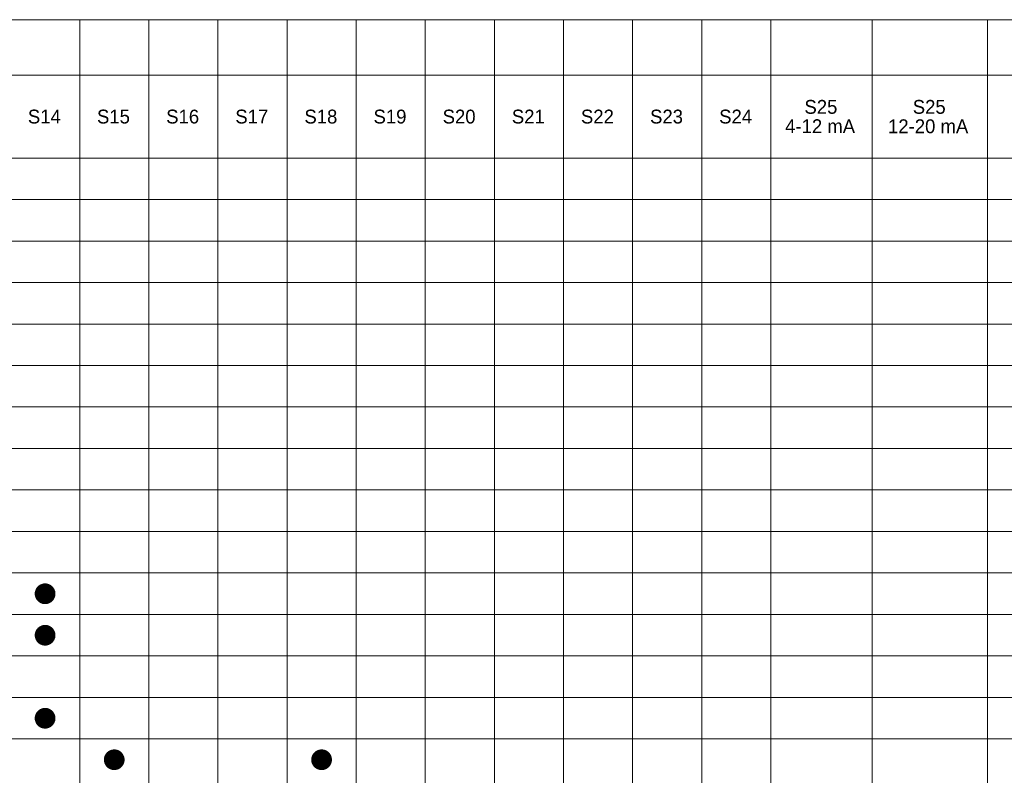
# Model space of a CAD drawing. Header units: millimetres. Extents: x 0 to 203, y 0 to 47.
# Tile 108 of 196: x 96.12 to 108, y 21.47 to 30.58. Entities that reach past the tile are written whole.
import ezdxf

# ---------------------------------------------------------------- set-up
doc = ezdxf.new("R2010")
doc.units = ezdxf.units.MM
for name, color, linetype in [('PDF_Geomertry', 7, 'Continuous'), ('PDF_Solid Fills', 7, 'Continuous'), ('PDF_Text', 7, 'Continuous')]:
    doc.layers.add(name, color=color, linetype=linetype)
doc.styles.add('PDF Arial', font='txt')

msp = doc.modelspace()

# ---------------------------------------------------------------- hatches: boundary and pattern name
at = {"layer": 'PDF_Solid Fills', "transparency": 33554559}
for points in [[(96.424, 23.656), (96.348, 23.755), (96.362, 23.764)], [(96.424, 23.656), (96.362, 23.764), (96.377, 23.771)], [(96.424, 23.656), (96.377, 23.771), (96.392, 23.776)], [(96.424, 23.656), (96.392, 23.776), (96.408, 23.78)], [(96.424, 23.656), (96.408, 23.78), (96.424, 23.781)], [(96.424, 23.656), (96.424, 23.781), (96.441, 23.78)], [(96.424, 23.656), (96.441, 23.78), (96.457, 23.776)], [(96.424, 23.656), (96.457, 23.776), (96.473, 23.771)], [(96.424, 23.656), (96.473, 23.771), (96.487, 23.764)], [(96.424, 23.656), (96.487, 23.764), (96.501, 23.755)], [(96.424, 23.656), (96.299, 23.656), (96.3, 23.672)], [(96.424, 23.656), (96.3, 23.639), (96.299, 23.656)], [(96.424, 23.656), (96.3, 23.672), (96.304, 23.688)], [(96.424, 23.656), (96.304, 23.623), (96.3, 23.639)], [(96.424, 23.656), (96.304, 23.688), (96.309, 23.703)], [(96.424, 23.656), (96.309, 23.608), (96.304, 23.623)], [(96.424, 23.656), (96.309, 23.703), (96.316, 23.718)], [(96.424, 23.656), (96.316, 23.593), (96.309, 23.608)], [(96.424, 23.656), (96.316, 23.718), (96.325, 23.732)], [(96.424, 23.656), (96.325, 23.579), (96.316, 23.593)], [(96.424, 23.656), (96.325, 23.732), (96.336, 23.744)], [(96.424, 23.656), (96.336, 23.567), (96.325, 23.579)], [(96.424, 23.656), (96.336, 23.744), (96.348, 23.755)], [(96.424, 23.656), (96.348, 23.556), (96.336, 23.567)], [(96.424, 23.656), (96.362, 23.547), (96.348, 23.556)], [(96.424, 23.656), (96.377, 23.54), (96.362, 23.547)], [(96.424, 23.656), (96.392, 23.534), (96.377, 23.54)], [(96.424, 23.656), (96.408, 23.531), (96.392, 23.534)], [(96.424, 23.656), (96.424, 23.53), (96.408, 23.531)], [(96.424, 23.656), (96.501, 23.755), (96.513, 23.744)], [(96.424, 23.656), (96.513, 23.744), (96.524, 23.732)], [(96.424, 23.656), (96.524, 23.732), (96.533, 23.718)], [(96.424, 23.656), (96.533, 23.718), (96.54, 23.703)], [(96.424, 23.656), (96.54, 23.703), (96.546, 23.688)], [(96.424, 23.656), (96.546, 23.688), (96.548, 23.672)], [(96.424, 23.656), (96.548, 23.672), (96.549, 23.656)], [(96.424, 23.656), (96.441, 23.531), (96.424, 23.53)], [(96.424, 23.656), (96.457, 23.534), (96.441, 23.531)], [(96.424, 23.656), (96.473, 23.54), (96.457, 23.534)], [(96.424, 23.656), (96.487, 23.547), (96.473, 23.54)], [(96.424, 23.656), (96.501, 23.556), (96.487, 23.547)], [(96.424, 23.656), (96.513, 23.567), (96.501, 23.556)], [(96.424, 23.656), (96.524, 23.579), (96.513, 23.567)], [(96.424, 23.656), (96.533, 23.593), (96.524, 23.579)], [(96.424, 23.656), (96.54, 23.608), (96.533, 23.593)], [(96.424, 23.656), (96.546, 23.623), (96.54, 23.608)], [(96.424, 23.656), (96.548, 23.639), (96.546, 23.623)], [(96.424, 23.656), (96.549, 23.656), (96.548, 23.639)], [(96.424, 23.155), (96.299, 23.155), (96.3, 23.171)], [(96.424, 23.155), (96.3, 23.171), (96.304, 23.187)], [(96.424, 23.155), (96.304, 23.187), (96.309, 23.203)], [(96.424, 23.155), (96.309, 23.203), (96.316, 23.217)], [(96.424, 23.155), (96.316, 23.217), (96.325, 23.231)], [(96.424, 23.155), (96.325, 23.231), (96.336, 23.244)], [(96.424, 23.155), (96.336, 23.244), (96.348, 23.254)], [(96.424, 23.155), (96.348, 23.254), (96.362, 23.263)], [(96.424, 23.155), (96.362, 23.263), (96.377, 23.27)], [(96.424, 23.155), (96.377, 23.27), (96.392, 23.276)], [(96.424, 23.155), (96.392, 23.276), (96.408, 23.279)], [(96.424, 23.155), (96.408, 23.279), (96.424, 23.28)], [(96.424, 23.155), (96.424, 23.28), (96.441, 23.279)], [(96.424, 23.155), (96.441, 23.279), (96.457, 23.276)], [(96.424, 23.155), (96.457, 23.276), (96.473, 23.27)], [(96.424, 23.155), (96.473, 23.27), (96.487, 23.263)], [(96.424, 23.155), (96.487, 23.263), (96.501, 23.254)], [(96.424, 23.155), (96.501, 23.254), (96.513, 23.244)], [(96.424, 23.155), (96.513, 23.244), (96.524, 23.231)], [(96.424, 23.155), (96.524, 23.231), (96.533, 23.217)], [(96.424, 23.155), (96.533, 23.217), (96.54, 23.203)], [(96.424, 23.155), (96.54, 23.203), (96.546, 23.187)], [(96.424, 23.155), (96.546, 23.187), (96.548, 23.171)], [(96.424, 23.155), (96.548, 23.171), (96.549, 23.155)], [(96.424, 23.155), (96.3, 23.139), (96.299, 23.155)], [(96.424, 23.155), (96.304, 23.122), (96.3, 23.139)], [(96.424, 23.155), (96.309, 23.107), (96.304, 23.122)], [(96.424, 23.155), (96.316, 23.093), (96.309, 23.107)], [(96.424, 23.155), (96.325, 23.079), (96.316, 23.093)], [(96.424, 23.155), (96.336, 23.066), (96.325, 23.079)], [(96.424, 23.155), (96.348, 23.056), (96.336, 23.066)], [(96.424, 23.155), (96.362, 23.046), (96.348, 23.056)], [(96.424, 23.155), (96.377, 23.04), (96.362, 23.046)], [(96.424, 23.155), (96.392, 23.034), (96.377, 23.04)], [(96.424, 23.155), (96.408, 23.031), (96.392, 23.034)], [(96.424, 23.155), (96.424, 23.03), (96.408, 23.031)], [(96.424, 23.155), (96.441, 23.031), (96.424, 23.03)], [(96.424, 23.155), (96.457, 23.034), (96.441, 23.031)], [(96.424, 23.155), (96.473, 23.04), (96.457, 23.034)], [(96.424, 23.155), (96.487, 23.046), (96.473, 23.04)], [(96.424, 23.155), (96.501, 23.056), (96.487, 23.046)], [(96.424, 23.155), (96.513, 23.066), (96.501, 23.056)], [(96.424, 23.155), (96.524, 23.079), (96.513, 23.066)], [(96.424, 23.155), (96.533, 23.093), (96.524, 23.079)], [(96.424, 23.155), (96.54, 23.107), (96.533, 23.093)], [(96.424, 23.155), (96.546, 23.122), (96.54, 23.107)], [(96.424, 23.155), (96.548, 23.139), (96.546, 23.122)], [(96.424, 23.155), (96.549, 23.155), (96.548, 23.139)], [(96.424, 22.154), (96.316, 22.217), (96.325, 22.23)], [(96.424, 22.154), (96.325, 22.23), (96.336, 22.242)], [(96.424, 22.154), (96.336, 22.242), (96.348, 22.253)], [(96.424, 22.154), (96.348, 22.253), (96.362, 22.262)], [(96.424, 22.154), (96.362, 22.262), (96.377, 22.269)], [(96.424, 22.154), (96.377, 22.269), (96.392, 22.275)], [(96.424, 22.154), (96.392, 22.275), (96.408, 22.278)], [(96.424, 22.154), (96.408, 22.278), (96.424, 22.279)], [(96.424, 22.154), (96.424, 22.279), (96.441, 22.278)], [(96.424, 22.154), (96.441, 22.278), (96.457, 22.275)], [(96.424, 22.154), (96.457, 22.275), (96.473, 22.269)], [(96.424, 22.154), (96.473, 22.269), (96.487, 22.262)], [(96.424, 22.154), (96.487, 22.262), (96.501, 22.253)], [(96.424, 22.154), (96.501, 22.253), (96.513, 22.242)], [(96.424, 22.154), (96.513, 22.242), (96.524, 22.23)], [(96.424, 22.154), (96.524, 22.23), (96.533, 22.217)], [(96.424, 22.154), (96.299, 22.154), (96.3, 22.17)], [(96.424, 22.154), (96.3, 22.137), (96.299, 22.154)], [(96.424, 22.154), (96.3, 22.17), (96.304, 22.186)], [(96.424, 22.154), (96.304, 22.121), (96.3, 22.137)], [(96.424, 22.154), (96.304, 22.186), (96.309, 22.202)], [(96.424, 22.154), (96.309, 22.106), (96.304, 22.121)], [(96.424, 22.154), (96.309, 22.202), (96.316, 22.217)], [(96.424, 22.154), (96.316, 22.091), (96.309, 22.106)], [(96.424, 22.154), (96.325, 22.078), (96.316, 22.091)], [(96.424, 22.154), (96.336, 22.065), (96.325, 22.078)], [(96.424, 22.154), (96.348, 22.055), (96.336, 22.065)], [(96.424, 22.154), (96.362, 22.045), (96.348, 22.055)], [(96.424, 22.154), (96.377, 22.038), (96.362, 22.045)], [(96.424, 22.154), (96.392, 22.033), (96.377, 22.038)], [(96.424, 22.154), (96.408, 22.03), (96.392, 22.033)], [(96.424, 22.154), (96.424, 22.029), (96.408, 22.03)], [(96.424, 22.154), (96.533, 22.217), (96.54, 22.202)], [(96.424, 22.154), (96.54, 22.202), (96.546, 22.186)], [(96.424, 22.154), (96.546, 22.186), (96.548, 22.17)], [(96.424, 22.154), (96.548, 22.17), (96.549, 22.154)], [(96.424, 22.154), (96.441, 22.03), (96.424, 22.029)], [(96.424, 22.154), (96.457, 22.033), (96.441, 22.03)], [(96.424, 22.154), (96.473, 22.038), (96.457, 22.033)], [(96.424, 22.154), (96.487, 22.045), (96.473, 22.038)], [(96.424, 22.154), (96.501, 22.055), (96.487, 22.045)], [(96.424, 22.154), (96.513, 22.065), (96.501, 22.055)], [(96.424, 22.154), (96.524, 22.078), (96.513, 22.065)], [(96.424, 22.154), (96.533, 22.091), (96.524, 22.078)], [(96.424, 22.154), (96.54, 22.106), (96.533, 22.091)], [(96.424, 22.154), (96.546, 22.121), (96.54, 22.106)], [(96.424, 22.154), (96.548, 22.137), (96.546, 22.121)], [(96.424, 22.154), (96.549, 22.154), (96.548, 22.137)], [(97.259, 21.653), (97.17, 21.742), (97.183, 21.753)], [(97.259, 21.653), (97.183, 21.753), (97.197, 21.762)], [(97.259, 21.653), (97.197, 21.762), (97.211, 21.769)], [(97.259, 21.653), (97.211, 21.769), (97.226, 21.774)], [(97.259, 21.653), (97.226, 21.774), (97.243, 21.777)], [(97.259, 21.653), (97.243, 21.777), (97.259, 21.778)], [(97.259, 21.653), (97.259, 21.778), (97.275, 21.777)], [(97.259, 21.653), (97.275, 21.777), (97.291, 21.774)], [(97.259, 21.653), (97.291, 21.774), (97.307, 21.769)], [(97.259, 21.653), (97.307, 21.769), (97.321, 21.762)], [(97.259, 21.653), (97.321, 21.762), (97.335, 21.753)], [(97.259, 21.653), (97.335, 21.753), (97.347, 21.742)], [(99.761, 21.653), (99.673, 21.742), (99.685, 21.753)], [(99.761, 21.653), (99.685, 21.753), (99.699, 21.762)], [(99.761, 21.653), (99.699, 21.762), (99.714, 21.769)], [(99.761, 21.653), (99.714, 21.769), (99.729, 21.774)], [(99.761, 21.653), (99.729, 21.774), (99.745, 21.777)], [(99.761, 21.653), (99.745, 21.777), (99.761, 21.778)], [(99.761, 21.653), (99.761, 21.778), (99.778, 21.777)], [(99.761, 21.653), (99.778, 21.777), (99.794, 21.774)], [(99.761, 21.653), (99.794, 21.774), (99.809, 21.769)], [(99.761, 21.653), (99.809, 21.769), (99.824, 21.762)], [(99.761, 21.653), (99.824, 21.762), (99.838, 21.753)], [(99.761, 21.653), (99.838, 21.753), (99.85, 21.742)], [(97.259, 21.653), (97.134, 21.653), (97.135, 21.67)], [(97.259, 21.653), (97.135, 21.637), (97.134, 21.653)], [(97.259, 21.653), (97.135, 21.67), (97.138, 21.686)], [(97.259, 21.653), (97.138, 21.621), (97.135, 21.637)], [(97.259, 21.653), (97.138, 21.686), (97.143, 21.702)], [(97.259, 21.653), (97.143, 21.605), (97.138, 21.621)], [(97.259, 21.653), (97.143, 21.702), (97.15, 21.716)], [(97.259, 21.653), (97.15, 21.591), (97.143, 21.605)], [(97.259, 21.653), (97.15, 21.716), (97.16, 21.729)], [(97.259, 21.653), (97.16, 21.577), (97.15, 21.591)], [(97.259, 21.653), (97.16, 21.729), (97.17, 21.742)], [(97.259, 21.653), (97.17, 21.565), (97.16, 21.577)], [(97.259, 21.653), (97.183, 21.554), (97.17, 21.565)], [(97.259, 21.653), (97.197, 21.545), (97.183, 21.554)], [(97.259, 21.653), (97.211, 21.538), (97.197, 21.545)], [(97.259, 21.653), (97.226, 21.533), (97.211, 21.538)], [(97.259, 21.653), (97.243, 21.529), (97.226, 21.533)], [(97.259, 21.653), (97.259, 21.528), (97.243, 21.529)], [(97.259, 21.653), (97.347, 21.742), (97.358, 21.729)], [(97.259, 21.653), (97.358, 21.729), (97.367, 21.716)], [(97.259, 21.653), (97.367, 21.716), (97.374, 21.702)], [(97.259, 21.653), (97.374, 21.702), (97.38, 21.686)], [(97.259, 21.653), (97.38, 21.686), (97.383, 21.67)], [(97.259, 21.653), (97.383, 21.67), (97.384, 21.653)], [(97.259, 21.653), (97.275, 21.529), (97.259, 21.528)], [(97.259, 21.653), (97.291, 21.533), (97.275, 21.529)], [(97.259, 21.653), (97.307, 21.538), (97.291, 21.533)], [(97.259, 21.653), (97.321, 21.545), (97.307, 21.538)], [(97.259, 21.653), (97.335, 21.554), (97.321, 21.545)], [(97.259, 21.653), (97.347, 21.565), (97.335, 21.554)], [(97.259, 21.653), (97.358, 21.577), (97.347, 21.565)], [(97.259, 21.653), (97.367, 21.591), (97.358, 21.577)], [(97.259, 21.653), (97.374, 21.605), (97.367, 21.591)], [(97.259, 21.653), (97.38, 21.621), (97.374, 21.605)], [(97.259, 21.653), (97.383, 21.637), (97.38, 21.621)], [(97.259, 21.653), (97.384, 21.653), (97.383, 21.637)], [(99.761, 21.653), (99.636, 21.653), (99.637, 21.67)], [(99.761, 21.653), (99.637, 21.637), (99.636, 21.653)], [(99.761, 21.653), (99.637, 21.67), (99.64, 21.686)], [(99.761, 21.653), (99.64, 21.621), (99.637, 21.637)], [(99.761, 21.653), (99.64, 21.686), (99.646, 21.702)], [(99.761, 21.653), (99.646, 21.605), (99.64, 21.621)], [(99.761, 21.653), (99.646, 21.702), (99.653, 21.716)], [(99.761, 21.653), (99.653, 21.591), (99.646, 21.605)], [(99.761, 21.653), (99.653, 21.716), (99.662, 21.729)], [(99.761, 21.653), (99.662, 21.577), (99.653, 21.591)], [(99.761, 21.653), (99.662, 21.729), (99.673, 21.742)], [(99.761, 21.653), (99.673, 21.565), (99.662, 21.577)], [(99.761, 21.653), (99.685, 21.554), (99.673, 21.565)], [(99.761, 21.653), (99.699, 21.545), (99.685, 21.554)], [(99.761, 21.653), (99.714, 21.538), (99.699, 21.545)], [(99.761, 21.653), (99.729, 21.533), (99.714, 21.538)], [(99.761, 21.653), (99.745, 21.529), (99.729, 21.533)], [(99.761, 21.653), (99.761, 21.528), (99.745, 21.529)], [(99.761, 21.653), (99.85, 21.742), (99.861, 21.729)], [(99.761, 21.653), (99.861, 21.729), (99.87, 21.716)], [(99.761, 21.653), (99.87, 21.716), (99.877, 21.702)], [(99.761, 21.653), (99.877, 21.702), (99.882, 21.686)], [(99.761, 21.653), (99.882, 21.686), (99.885, 21.67)], [(99.761, 21.653), (99.885, 21.67), (99.886, 21.653)], [(99.761, 21.653), (99.778, 21.529), (99.761, 21.528)], [(99.761, 21.653), (99.794, 21.533), (99.778, 21.529)], [(99.761, 21.653), (99.809, 21.538), (99.794, 21.533)], [(99.761, 21.653), (99.824, 21.545), (99.809, 21.538)], [(99.761, 21.653), (99.838, 21.554), (99.824, 21.545)], [(99.761, 21.653), (99.85, 21.565), (99.838, 21.554)], [(99.761, 21.653), (99.861, 21.577), (99.85, 21.565)], [(99.761, 21.653), (99.87, 21.591), (99.861, 21.577)], [(99.761, 21.653), (99.877, 21.605), (99.87, 21.591)], [(99.761, 21.653), (99.882, 21.621), (99.877, 21.605)], [(99.761, 21.653), (99.885, 21.637), (99.882, 21.621)], [(99.761, 21.653), (99.886, 21.653), (99.885, 21.637)]]:
    msp.add_hatch(color=256, dxfattribs=at).paths.add_polyline_path(points)

# ---------------------------------------------------------------- linework, layer by layer
at = {"layer": 'PDF_Geomertry', "lineweight": 15}
msp.add_lwpolyline([(76.209, 12.394), (116.418, 12.394), (116.418, 30.579), (76.209, 30.579), (76.209, 12.394)], close=True, dxfattribs=at)
for points in [[(96.842, 12.394), (96.842, 30.579)], [(97.676, 12.394), (97.676, 30.579)], [(98.51, 12.394), (98.51, 30.579)], [(99.344, 12.394), (99.344, 30.579)], [(100.179, 12.394), (100.179, 30.579)], [(101.012, 12.394), (101.012, 30.579)], [(101.847, 12.394), (101.847, 30.579)], [(102.681, 12.394), (102.681, 30.579)], [(103.515, 12.394), (103.515, 30.579)], [(104.349, 12.394), (104.349, 30.579)], [(105.184, 12.394), (105.184, 30.579)], [(106.407, 12.394), (106.407, 30.579)], [(107.797, 12.394), (107.797, 30.579)], [(76.209, 29.912), (116.418, 29.912)], [(76.209, 28.911), (116.418, 28.911)], [(76.209, 28.41), (116.418, 28.41)], [(76.209, 27.91), (116.418, 27.91)], [(76.209, 27.409), (116.418, 27.409)], [(76.209, 26.909), (116.418, 26.909)], [(76.209, 26.408), (116.418, 26.408)], [(76.209, 25.908), (116.418, 25.908)], [(76.209, 25.407), (116.418, 25.407)], [(76.209, 24.907), (116.418, 24.907)], [(76.209, 24.406), (116.418, 24.406)], [(76.209, 23.906), (116.418, 23.906)], [(76.209, 23.405), (116.418, 23.405)], [(76.209, 22.905), (116.418, 22.905)], [(76.209, 22.404), (116.418, 22.404)], [(76.209, 21.904), (116.418, 21.904)]]:
    msp.add_lwpolyline(points, dxfattribs=at)
at = {"layer": 'PDF_Geomertry', "lineweight": 0}
for points in [[(96.362, 23.656), (96.363, 23.647), (96.364, 23.639), (96.367, 23.631), (96.371, 23.624), (96.375, 23.617), (96.38, 23.611), (96.387, 23.606), (96.393, 23.601), (96.401, 23.598), (96.408, 23.595), (96.417, 23.593), (96.424, 23.593), (96.433, 23.593), (96.441, 23.595), (96.448, 23.598), (96.456, 23.601), (96.463, 23.606), (96.469, 23.611), (96.475, 23.617), (96.479, 23.624), (96.482, 23.631), (96.485, 23.639), (96.487, 23.647), (96.487, 23.656), (96.487, 23.663), (96.485, 23.672), (96.482, 23.68), (96.479, 23.687), (96.475, 23.693), (96.469, 23.7), (96.463, 23.705), (96.456, 23.71), (96.448, 23.713), (96.441, 23.716), (96.433, 23.717), (96.424, 23.718), (96.417, 23.717), (96.408, 23.716), (96.401, 23.713), (96.393, 23.71), (96.387, 23.705), (96.38, 23.7), (96.375, 23.693), (96.371, 23.687), (96.367, 23.68), (96.364, 23.672), (96.363, 23.663), (96.362, 23.656)], [(96.362, 23.155), (96.363, 23.147), (96.364, 23.139), (96.367, 23.131), (96.371, 23.124), (96.375, 23.117), (96.38, 23.111), (96.387, 23.105), (96.393, 23.101), (96.401, 23.097), (96.408, 23.094), (96.417, 23.093), (96.424, 23.093), (96.433, 23.093), (96.441, 23.094), (96.448, 23.097), (96.456, 23.101), (96.463, 23.105), (96.469, 23.111), (96.475, 23.117), (96.479, 23.124), (96.482, 23.131), (96.485, 23.139), (96.487, 23.147), (96.487, 23.155), (96.487, 23.163), (96.485, 23.171), (96.482, 23.179), (96.479, 23.186), (96.475, 23.193), (96.469, 23.199), (96.463, 23.204), (96.456, 23.209), (96.448, 23.213), (96.441, 23.216), (96.433, 23.217), (96.424, 23.217), (96.417, 23.217), (96.408, 23.216), (96.401, 23.213), (96.393, 23.209), (96.387, 23.204), (96.38, 23.199), (96.375, 23.193), (96.371, 23.186), (96.367, 23.179), (96.364, 23.171), (96.363, 23.163), (96.362, 23.155)], [(96.362, 22.154), (96.363, 22.146), (96.364, 22.137), (96.367, 22.13), (96.371, 22.123), (96.375, 22.116), (96.38, 22.11), (96.387, 22.104), (96.393, 22.1), (96.401, 22.096), (96.408, 22.093), (96.417, 22.092), (96.424, 22.091), (96.433, 22.092), (96.441, 22.093), (96.448, 22.096), (96.456, 22.1), (96.463, 22.104), (96.469, 22.11), (96.475, 22.116), (96.479, 22.123), (96.482, 22.13), (96.485, 22.137), (96.487, 22.146), (96.487, 22.154), (96.487, 22.162), (96.485, 22.17), (96.482, 22.178), (96.479, 22.185), (96.475, 22.192), (96.469, 22.198), (96.463, 22.204), (96.456, 22.208), (96.448, 22.212), (96.441, 22.215), (96.433, 22.216), (96.424, 22.217), (96.417, 22.216), (96.408, 22.215), (96.401, 22.212), (96.393, 22.208), (96.387, 22.204), (96.38, 22.198), (96.375, 22.192), (96.371, 22.185), (96.367, 22.178), (96.364, 22.17), (96.363, 22.162), (96.362, 22.154)], [(99.699, 21.653), (99.699, 21.645), (99.701, 21.637), (99.704, 21.629), (99.707, 21.622), (99.712, 21.615), (99.717, 21.609), (99.723, 21.604), (99.73, 21.599), (99.738, 21.596), (99.745, 21.593), (99.753, 21.591), (99.761, 21.591), (99.77, 21.591), (99.777, 21.593), (99.785, 21.596), (99.793, 21.599), (99.799, 21.604), (99.806, 21.609), (99.811, 21.615), (99.816, 21.622), (99.819, 21.629), (99.822, 21.637), (99.824, 21.645), (99.824, 21.653), (99.824, 21.662), (99.822, 21.67), (99.819, 21.677), (99.816, 21.685), (99.811, 21.692), (99.806, 21.698), (99.799, 21.703), (99.793, 21.707), (99.785, 21.711), (99.777, 21.714), (99.77, 21.715), (99.761, 21.716), (99.753, 21.715), (99.745, 21.714), (99.738, 21.711), (99.73, 21.707), (99.723, 21.703), (99.717, 21.698), (99.712, 21.692), (99.707, 21.685), (99.704, 21.677), (99.701, 21.67), (99.699, 21.662), (99.699, 21.653)]]:
    msp.add_lwpolyline(points, close=True, dxfattribs=at)
msp.add_circle((97.259, 21.653), 0.0625, dxfattribs=at)

# ---------------------------------------------------------------- texts
at = {"layer": 'PDF_Text', "char_height": 0.167, "attachment_point": 7, "style": 'PDF Arial'}
for s, insert in [('S25', (105.588, 29.442)), ('S25', (106.895, 29.442)), ('S14', (96.217, 29.325)), ('S15', (97.051, 29.325)), ('S16', (97.886, 29.325)), ('S17', (98.72, 29.325)), ('S18', (99.554, 29.325)), ('S19', (100.388, 29.325)), ('S20', (101.222, 29.325)), ('S21', (102.057, 29.325)), ('S22', (102.891, 29.325)), ('S23', (103.725, 29.325)), ('S24', (104.559, 29.325)), ('4-12 mA', (105.355, 29.211)), ('12-20 mA', (106.597, 29.208))]:
    msp.add_mtext(s, dxfattribs=dict(at, insert=insert))

doc.saveas('drawing.dxf')
